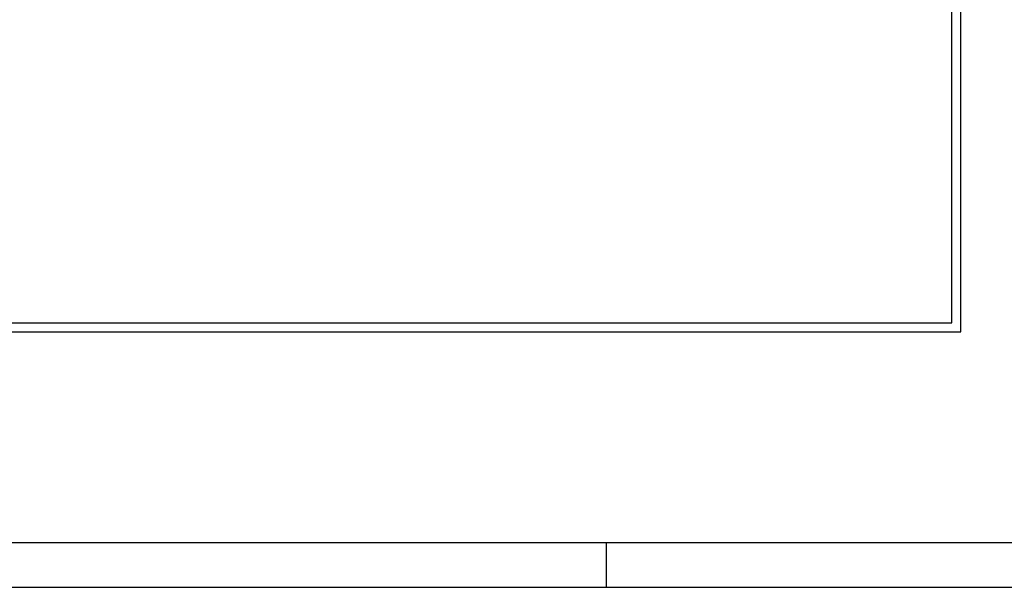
# Model space of a CAD drawing. Header units: metres. Extents: x 0 to 0.84, y 0 to 0.297.
# Tile 19 of 51: x 0.449 to 0.56, y 0 to 0.064. Entities that reach past the tile are written whole.
import ezdxf

# ---------------------------------------------------------------- set-up
doc = ezdxf.new("R2010")
doc.units = ezdxf.units.M
doc.layers.add('Standard', color=7, linetype='Continuous', lineweight=25)

msp = doc.modelspace()

# ---------------------------------------------------------------- linework, layer by layer
at = {"layer": 'Standard', "color": 7, "linetype": 'Continuous', "lineweight": 25, "transparency": 33554687}
msp.add_line((0.515, 0), (0.515, 0.005), dxfattribs=at)
for points in [[(0, 0), (0.84, 0), (0.84, 0.297), (0, 0.297), (0, 0)], [(0.005, 0.005), (0.835, 0.005), (0.835, 0.292), (0.005, 0.292), (0.005, 0.005)]]:
    msp.add_lwpolyline(points, close=True, dxfattribs=at)
at = {"layer": 'Standard', "color": 254, "linetype": 'Continuous', "lineweight": 25, "true_color": 0xc4c4ff, "transparency": 33554687}
for points in [[(0.05231, 0.0286), (0.55464, 0.0286), (0.55464, 0.2326), (0.05231, 0.2326), (0.05231, 0.0286)], [(0.05331, 0.0296), (0.55364, 0.0296), (0.55364, 0.2316), (0.05331, 0.2316), (0.05331, 0.0296)]]:
    msp.add_lwpolyline(points, dxfattribs=at)

doc.saveas('drawing.dxf')
